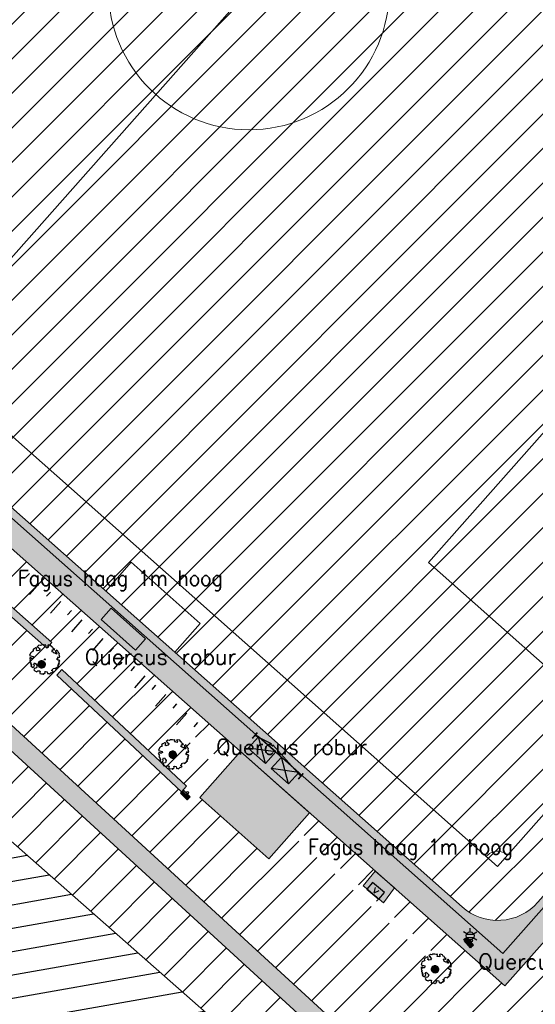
# Model space of a CAD drawing. Header units: metres. Extents: x 102852 to 106916, y 385458 to 392749.
# Tile 33 of 59: x 104902 to 104936, y 388118 to 388182. Entities that reach past the tile are written whole.
import ezdxf
from ezdxf.enums import TextEntityAlignment as Align

# ---------------------------------------------------------------- set-up
doc = ezdxf.new("R2010")
doc.units = ezdxf.units.M
for name, color, linetype, lineweight in [('0-GRAS OM SPORTVELDEN', 2, 'Continuous', 30), ('0-GRAS SPORTVELDEN', 3, 'Continuous', 30), ('0-KUNSTGRAS SPORTVELDEN', 152, 'Continuous', 30), ('0-VERHARDING', 5, 'Continuous', 30), ('07_SPORT_VOETBAL_BELIJNING', 2, 'Continuous', 15), ('_alg-maatvoering', 7, 'Continuous', 0), ('B-WE-GR-BOOM-S', 90, 'Continuous', 30), ('B-WE-GR-STRUIK-G', 90, 'Continuous', 13), ('B-WE-IE-GEBOUW-G', 10, 'Continuous', 0), ('B-WE-IE-MEUBILAIR_WEGMEUBILAIR-S', 7, 'Continuous', 30), ('B-WE-IE-OV-LICHTMAST-S', 40, 'Continuous', 30), ('B-WE-KL-DATA_CAI_KAST-S', 90, 'Continuous', 30), ('B-WE-VH-KANTVERHARDING-G', 60, 'Continuous', 13), ('B-WE-VW-MARKERING_LANGS_STREEP_DOORGETROKKEN-G', 7, 'Continuous', 13), ('Bomen', 84, 'Continuous', 0), ('Boomsoort', 10, 'Continuous', 0)]:
    doc.layers.add(name, color=color, linetype=linetype, lineweight=lineweight)
for name, color, linetype in [('03_INR_TALUD', 1, 'Continuous'), ('05_TERINR_ONDERHOUDSPOORT', 4, 'Continuous'), ('05_TERINR_WALK_OFF_MAT', 3, 'Continuous')]:
    doc.layers.add(name, color=color, linetype=linetype)
doc.layers.add('X-XX-AL-HULPLIJN-G', color=2, linetype='Continuous', lineweight=18, plot=False)
doc.styles.add('NLCS-ISO', font='NLCS-ISO.ttf')
doc.styles.add('NLCS-ISO-M200-T25', font='NLCS-ISO.ttf', dxfattribs={"height": 0.5})
doc.styles.add('Style-STANDARD', font='STANDARD.shx')
doc.styles.add('Style-txt', font='txt.shx')
pattern_1 = [(45, (0, 0), (-1.122532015, 1.122532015), [])]

# ---------------------------------------------------------------- blocks, each defined once
blk = doc.blocks.new('SGR-BOOM_06_10')
at = {"linetype": 'Continuous', "flags": 128}
blk.add_lwpolyline([(2.7, 3.52), (2.53, 3.94), (2.2, 4.06), (1.94, 4.52), (1.27, 4.69), (0.86, 4.52), (1.11, 4.27), (1.06, 3.81), (0.23, 3.98), (0.35, 4.32), (0.18, 4.69), (-0.15, 4.61), (-0.49, 4.69), (-1.15, 4.65), (-1.49, 4.48), (-1.95, 4.57), (-2.54, 4.11), (-2.12, 3.9), (-1.99, 3.64), (-1.58, 3.44), (-1.99, 2.89), (-2.54, 2.77), (-2.92, 3.1), (-2.62, 3.22), (-2.87, 3.86), (-3.63, 3.43), (-4, 3.02), (-3.79, 2.85), (-4, 2.51), (-4.42, 2.35), (-4.72, 2.05), (-5.01, 1.21), (-3.88, 0.92), (-3.71, 0.54), (-4, 0.29), (-4.51, 0.29), (-4.6, 0.56), (-5.09, 0.38), (-4.76, -0.17), (-4.93, -0.38), (-4.72, -0.54), (-4.88, -1.01), (-4.53, -1.18), (-4.72, -1.55), (-4.42, -1.59), (-4.29, -1.71), (-4.62, -2.11), (-3.92, -2.68), (-3.67, -2.43), (-3.46, -1.97), (-3.63, -1.76), (-3.42, -1.17), (-3.12, -1.34), (-2.79, -1.76), (-2.5, -2.01), (-2.79, -2.81), (-3.42, -2.93), (-3.67, -3.39), (-3.33, -3.77), (-2.83, -3.9), (-2.77, -4.02), (-2.71, -4.15), (-2.33, -3.73), (-1.83, -3.73), (-1.57, -3.9), (-1.7, -4.27), (-1.7, -4.61), (-1.15, -4.74), (-0.61, -4.69), (-0.49, -4.94), (-0.23, -4.65), (0.1, -4.48), (-0.06, -4.01), (0.27, -3.9), (0.77, -4.02), (0.86, -4.61), (1.15, -4.57), (1.44, -4.74), (2.07, -4.23), (2.37, -4.36), (2.32, -4.15), (2.66, -3.98), (2.41, -3.73), (2.11, -3.64), (2.57, -3.23), (2.62, -2.98), (3.16, -2.85), (3.54, -3.06), (3.79, -2.81), (3.77, -2.63), (4.12, -2.63), (4.12, -2.39), (4.46, -2.26), (4.46, -2.05), (4.08, -2.05), (4.54, -1.59), (4.25, -1.42), (4.63, -1.55), (4.75, -1.26), (4.54, -0.92), (4.84, -0.46), (4.67, -0.25), (4.25, -0.25), (3.75, 0.08), (4.08, 0.29), (4.38, 0.84), (4.54, 0.59), (4.88, 0.71), (4.67, 1.43), (4.71, 1.89), (4.5, 1.97), (4.16, 2.64), (3.83, 3.01), (3.37, 2.6), (3.66, 2.43), (3.91, 1.8), (3.54, 1.72), (3.33, 2.14), (2.99, 2.05), (2.66, 2.31), (2.24, 2.51), (2.45, 2.68), (2.32, 2.93), (2.53, 3.18), (2.87, 3.06), (3.16, 3.23)], close=True, dxfattribs=at)
blk.add_circle((0, 0), 0.15)
at = {"style": 'NLCS-ISO-M200-T25'}
blk.add_attdef('TYPE', (0, 0), '', height=1.8, dxfattribs=at)
blk = doc.blocks.new('SIE-WEG_AFVALBAK_TYPE_02')
at = {"linetype": 'Continuous'}
for p, q in [((1.56, -0.35), (-1.56, -0.35)), ((-1.33, -0.76), (-1.56, -0.35)), ((-1.33, -0.99), (-1.56, -1.72)), ((1.56, -1.72), (-1.56, -1.72)), ((1.33, -0.76), (-1.33, -0.76)), ((-1.33, -0.99), (-1.33, -0.76)), ((1.33, -0.99), (-1.33, -0.99)), ((-1.18, -1.16), (-1.3, -1.55)), ((1.3, -1.55), (-1.3, -1.55)), ((1.18, -1.16), (-1.18, -1.16)), ((1.18, -1.16), (1.3, -1.55)), ((1.33, -0.76), (1.56, -0.35)), ((1.33, -0.99), (1.33, -0.76)), ((1.33, -0.99), (1.56, -1.72))]:
    blk.add_line(p, q, dxfattribs=at)
for p, q in [((-1.56, -0.35), (-1.56, -1.72)), ((1.56, -0.35), (1.56, -1.72))]:
    blk.add_line(p, q)
blk.add_circle((0, 0), 0.354, dxfattribs=at)
blk = doc.blocks.new('B-SIE-WEG_LICHTMAST-SO_7')
at = {"ltscale": 0.1}
for p, q in [((-1.1, 0.63), (-2.19, 1.27)), ((0, 1.27), (0, 2.53)), ((1.1, 0.63), (2.19, 1.27)), ((-1.1, -0.63), (-2.19, -1.27)), ((0, -1.27), (0, -2.53)), ((1.1, -0.63), (2.19, -1.27))]:
    blk.add_line(p, q, dxfattribs=at)
at = {"flags": 128}
for points in [[(-1.16, 0.5), (1.16, 0.5)], [(-1.16, -0.5), (1.16, -0.5)]]:
    blk.add_lwpolyline(points, dxfattribs=at)
at = {"ltscale": 0.1}
blk.add_circle((0, 0), 1.27, dxfattribs=at)
at = {"style": 'NLCS-ISO'}
blk.add_attdef('TYPE', text='', height=1.8, dxfattribs=at).set_placement((0, 2.53), align=Align.BOTTOM_CENTER)
blk = doc.blocks.new('SKL-DATA_TERREINKAST-SO_6')
for q in [(-0.82, 0.8), (0.82, 0.8)]:
    blk.add_line((0, -0.84), q)
blk.add_3dface([(2.52, 1.41), (-2.52, 1.41), (-2.52, -1.41), (2.52, -1.41)])
at = {"style": 'NLCS-ISO'}
blk.add_attdef('TYPE', text='', height=1.75, rotation=360, dxfattribs=at).set_placement((-0.17, 3.44), align=Align.MIDDLE_CENTER)
blk = doc.blocks.new('SKL-DATA_TERREINKAST-SO_6_1')
for q in [(-0.82, 0.8), (0.82, 0.8)]:
    blk.add_line((0, -0.84), q)
blk.add_3dface([(2.52, 1.41), (-2.52, 1.41), (-2.52, -1.41), (2.52, -1.41)])
at = {"style": 'NLCS-ISO'}
blk.add_attdef('TYPE', text='', height=1.75, rotation=360, dxfattribs=at).set_placement((-0.17, 3.44), align=Align.MIDDLE_CENTER)
blk = doc.blocks.new('MPOLYGON_314')
at = {"layer": 'Bomen', "flags": 128}
for points in [[(104903.678, 388140.315), (104903.673, 388140.266), (104904.173, 388140.266)], [(104903.673, 388140.266), (104903.678, 388140.217), (104904.168, 388140.217)], [(104903.673, 388140.266), (104904.173, 388140.266), (104904.168, 388140.217)], [(104903.692, 388140.362), (104903.678, 388140.315), (104904.168, 388140.315)], [(104903.678, 388140.315), (104904.168, 388140.315), (104904.173, 388140.266)], [(104903.678, 388140.217), (104903.692, 388140.17), (104904.154, 388140.17)], [(104903.678, 388140.217), (104904.168, 388140.217), (104904.154, 388140.17)], [(104903.715, 388140.405), (104903.692, 388140.362), (104904.154, 388140.362)], [(104903.692, 388140.362), (104904.154, 388140.362), (104904.168, 388140.315)], [(104903.692, 388140.17), (104903.715, 388140.127), (104904.131, 388140.127)], [(104903.692, 388140.17), (104904.154, 388140.17), (104904.131, 388140.127)], [(104903.746, 388140.443), (104903.715, 388140.405), (104904.131, 388140.405)], [(104903.715, 388140.405), (104904.131, 388140.405), (104904.154, 388140.362)], [(104903.784, 388140.474), (104903.746, 388140.443), (104904.1, 388140.443)], [(104903.746, 388140.443), (104904.1, 388140.443), (104904.131, 388140.405)], [(104903.827, 388140.497), (104903.784, 388140.474), (104904.062, 388140.474)], [(104903.784, 388140.474), (104904.062, 388140.474), (104904.1, 388140.443)], [(104903.874, 388140.511), (104903.827, 388140.497), (104904.019, 388140.497)], [(104903.827, 388140.497), (104904.019, 388140.497), (104904.062, 388140.474)], [(104903.923, 388140.516), (104903.874, 388140.511), (104903.972, 388140.511)], [(104903.874, 388140.511), (104903.972, 388140.511), (104904.019, 388140.497)], [(104903.715, 388140.127), (104903.746, 388140.089), (104904.1, 388140.089)], [(104903.715, 388140.127), (104904.131, 388140.127), (104904.1, 388140.089)], [(104903.746, 388140.089), (104903.784, 388140.058), (104904.062, 388140.058)], [(104903.746, 388140.089), (104904.1, 388140.089), (104904.062, 388140.058)], [(104903.784, 388140.058), (104903.827, 388140.035), (104904.019, 388140.035)], [(104903.784, 388140.058), (104904.062, 388140.058), (104904.019, 388140.035)], [(104903.827, 388140.035), (104903.874, 388140.021), (104903.972, 388140.021)], [(104903.827, 388140.035), (104904.019, 388140.035), (104903.972, 388140.021)], [(104903.874, 388140.021), (104903.972, 388140.021), (104903.923, 388140.016)]]:
    blk.add_lwpolyline(points, close=True, dxfattribs=at)
at = {"layer": 'Bomen', "color": 74, "true_color": 0x55aa00, "flags": 128}
for points in [[(104903.673, 388140.266), (104903.678, 388140.315)], [(104903.678, 388140.217), (104903.673, 388140.266)], [(104903.678, 388140.315), (104903.692, 388140.362)], [(104903.692, 388140.17), (104903.678, 388140.217)], [(104903.692, 388140.362), (104903.715, 388140.405)], [(104903.715, 388140.127), (104903.692, 388140.17)], [(104903.715, 388140.405), (104903.746, 388140.443)], [(104903.746, 388140.443), (104903.784, 388140.474)], [(104903.784, 388140.474), (104903.827, 388140.497)], [(104903.827, 388140.497), (104903.874, 388140.511)], [(104903.874, 388140.511), (104903.923, 388140.516)], [(104903.923, 388140.516), (104903.972, 388140.511)], [(104903.972, 388140.511), (104904.019, 388140.497)], [(104904.019, 388140.497), (104904.062, 388140.474)], [(104904.062, 388140.474), (104904.1, 388140.443)], [(104904.1, 388140.443), (104904.131, 388140.405)], [(104904.131, 388140.405), (104904.154, 388140.362)], [(104904.154, 388140.17), (104904.131, 388140.127)], [(104904.154, 388140.362), (104904.168, 388140.315)], [(104904.168, 388140.217), (104904.154, 388140.17)], [(104904.168, 388140.315), (104904.173, 388140.266)], [(104904.173, 388140.266), (104904.168, 388140.217)], [(104903.746, 388140.089), (104903.715, 388140.127)], [(104903.784, 388140.058), (104903.746, 388140.089)], [(104903.827, 388140.035), (104903.784, 388140.058)], [(104903.874, 388140.021), (104903.827, 388140.035)], [(104903.923, 388140.016), (104903.874, 388140.021)], [(104903.972, 388140.021), (104903.923, 388140.016)], [(104904.019, 388140.035), (104903.972, 388140.021)], [(104904.062, 388140.058), (104904.019, 388140.035)], [(104904.1, 388140.089), (104904.062, 388140.058)], [(104904.131, 388140.127), (104904.1, 388140.089)]]:
    blk.add_lwpolyline(points, dxfattribs=at)
at = {"layer": 'Bomen'}
for points in [[(104903.678, 388140.315), (104903.673, 388140.266), (104904.173, 388140.266)], [(104903.692, 388140.362), (104903.678, 388140.315), (104904.168, 388140.315)], [(104903.678, 388140.315), (104904.168, 388140.315), (104904.173, 388140.266)], [(104903.715, 388140.405), (104903.692, 388140.362), (104904.154, 388140.362)], [(104903.692, 388140.362), (104904.154, 388140.362), (104904.168, 388140.315)], [(104903.746, 388140.443), (104903.715, 388140.405), (104904.131, 388140.405)], [(104903.715, 388140.405), (104904.131, 388140.405), (104904.154, 388140.362)], [(104903.784, 388140.474), (104903.746, 388140.443), (104904.1, 388140.443)], [(104903.746, 388140.443), (104904.1, 388140.443), (104904.131, 388140.405)], [(104903.827, 388140.497), (104903.784, 388140.474), (104904.062, 388140.474)], [(104903.784, 388140.474), (104904.062, 388140.474), (104904.1, 388140.443)], [(104903.874, 388140.511), (104903.827, 388140.497), (104904.019, 388140.497)], [(104903.827, 388140.497), (104904.019, 388140.497), (104904.062, 388140.474)], [(104903.923, 388140.516), (104903.874, 388140.511), (104903.972, 388140.511)], [(104903.874, 388140.511), (104903.972, 388140.511), (104904.019, 388140.497)]]:
    blk.add_solid(points, dxfattribs=at)
at = {"layer": 'Bomen', "extrusion": (0, 0, -1)}
for points in [[(-104903.673, 388140.266), (-104903.678, 388140.217), (-104904.168, 388140.217)], [(-104903.673, 388140.266), (-104904.173, 388140.266), (-104904.168, 388140.217)], [(-104903.678, 388140.217), (-104903.692, 388140.17), (-104904.154, 388140.17)], [(-104903.678, 388140.217), (-104904.168, 388140.217), (-104904.154, 388140.17)], [(-104903.692, 388140.17), (-104903.715, 388140.127), (-104904.131, 388140.127)], [(-104903.692, 388140.17), (-104904.154, 388140.17), (-104904.131, 388140.127)], [(-104903.715, 388140.127), (-104903.746, 388140.089), (-104904.1, 388140.089)], [(-104903.715, 388140.127), (-104904.131, 388140.127), (-104904.1, 388140.089)], [(-104903.746, 388140.089), (-104903.784, 388140.058), (-104904.062, 388140.058)], [(-104903.746, 388140.089), (-104904.1, 388140.089), (-104904.062, 388140.058)], [(-104903.784, 388140.058), (-104903.827, 388140.035), (-104904.019, 388140.035)], [(-104903.784, 388140.058), (-104904.062, 388140.058), (-104904.019, 388140.035)], [(-104903.827, 388140.035), (-104903.874, 388140.021), (-104903.972, 388140.021)], [(-104903.827, 388140.035), (-104904.019, 388140.035), (-104903.972, 388140.021)], [(-104903.874, 388140.021), (-104903.972, 388140.021), (-104903.923, 388140.016)]]:
    blk.add_solid(points, dxfattribs=at)
blk = doc.blocks.new('MPOLYGON_315')
at = {"layer": 'Bomen', "flags": 128}
for points in [[(104912.224, 388134.446), (104912.219, 388134.397), (104912.719, 388134.397)], [(104912.219, 388134.397), (104912.224, 388134.348), (104912.715, 388134.348)], [(104912.219, 388134.397), (104912.719, 388134.397), (104912.715, 388134.348)], [(104912.238, 388134.493), (104912.224, 388134.446), (104912.715, 388134.446)], [(104912.224, 388134.446), (104912.715, 388134.446), (104912.719, 388134.397)], [(104912.261, 388134.536), (104912.238, 388134.493), (104912.7, 388134.493)], [(104912.238, 388134.493), (104912.7, 388134.493), (104912.715, 388134.446)], [(104912.293, 388134.574), (104912.261, 388134.536), (104912.677, 388134.536)], [(104912.261, 388134.536), (104912.677, 388134.536), (104912.7, 388134.493)], [(104912.33, 388134.605), (104912.293, 388134.574), (104912.646, 388134.574)], [(104912.293, 388134.574), (104912.646, 388134.574), (104912.677, 388134.536)], [(104912.374, 388134.628), (104912.33, 388134.605), (104912.608, 388134.605)], [(104912.33, 388134.605), (104912.608, 388134.605), (104912.646, 388134.574)], [(104912.421, 388134.642), (104912.374, 388134.628), (104912.565, 388134.628)], [(104912.374, 388134.628), (104912.565, 388134.628), (104912.608, 388134.605)], [(104912.469, 388134.647), (104912.421, 388134.642), (104912.518, 388134.642)], [(104912.421, 388134.642), (104912.518, 388134.642), (104912.565, 388134.628)], [(104912.224, 388134.348), (104912.238, 388134.301), (104912.7, 388134.301)], [(104912.224, 388134.348), (104912.715, 388134.348), (104912.7, 388134.301)], [(104912.238, 388134.301), (104912.261, 388134.258), (104912.677, 388134.258)], [(104912.238, 388134.301), (104912.7, 388134.301), (104912.677, 388134.258)], [(104912.261, 388134.258), (104912.293, 388134.22), (104912.646, 388134.22)], [(104912.261, 388134.258), (104912.677, 388134.258), (104912.646, 388134.22)], [(104912.293, 388134.22), (104912.33, 388134.189), (104912.608, 388134.189)], [(104912.293, 388134.22), (104912.646, 388134.22), (104912.608, 388134.189)], [(104912.33, 388134.189), (104912.374, 388134.166), (104912.565, 388134.166)], [(104912.33, 388134.189), (104912.608, 388134.189), (104912.565, 388134.166)], [(104912.374, 388134.166), (104912.421, 388134.152), (104912.518, 388134.152)], [(104912.374, 388134.166), (104912.565, 388134.166), (104912.518, 388134.152)], [(104912.421, 388134.152), (104912.518, 388134.152), (104912.469, 388134.147)]]:
    blk.add_lwpolyline(points, close=True, dxfattribs=at)
at = {"layer": 'Bomen', "color": 74, "true_color": 0x55aa00, "flags": 128}
for points in [[(104912.219, 388134.397), (104912.224, 388134.446)], [(104912.224, 388134.348), (104912.219, 388134.397)], [(104912.224, 388134.446), (104912.238, 388134.493)], [(104912.238, 388134.493), (104912.261, 388134.536)], [(104912.261, 388134.536), (104912.293, 388134.574)], [(104912.293, 388134.574), (104912.33, 388134.605)], [(104912.33, 388134.605), (104912.374, 388134.628)], [(104912.374, 388134.628), (104912.421, 388134.642)], [(104912.421, 388134.642), (104912.469, 388134.647)], [(104912.469, 388134.647), (104912.518, 388134.642)], [(104912.518, 388134.642), (104912.565, 388134.628)], [(104912.565, 388134.628), (104912.608, 388134.605)], [(104912.608, 388134.605), (104912.646, 388134.574)], [(104912.646, 388134.574), (104912.677, 388134.536)], [(104912.677, 388134.536), (104912.7, 388134.493)], [(104912.7, 388134.493), (104912.715, 388134.446)], [(104912.715, 388134.446), (104912.719, 388134.397)], [(104912.719, 388134.397), (104912.715, 388134.348)], [(104912.238, 388134.301), (104912.224, 388134.348)], [(104912.261, 388134.258), (104912.238, 388134.301)], [(104912.293, 388134.22), (104912.261, 388134.258)], [(104912.33, 388134.189), (104912.293, 388134.22)], [(104912.374, 388134.166), (104912.33, 388134.189)], [(104912.421, 388134.152), (104912.374, 388134.166)], [(104912.469, 388134.147), (104912.421, 388134.152)], [(104912.518, 388134.152), (104912.469, 388134.147)], [(104912.565, 388134.166), (104912.518, 388134.152)], [(104912.608, 388134.189), (104912.565, 388134.166)], [(104912.646, 388134.22), (104912.608, 388134.189)], [(104912.677, 388134.258), (104912.646, 388134.22)], [(104912.7, 388134.301), (104912.677, 388134.258)], [(104912.715, 388134.348), (104912.7, 388134.301)]]:
    blk.add_lwpolyline(points, dxfattribs=at)
at = {"layer": 'Bomen'}
for points in [[(104912.224, 388134.446), (104912.219, 388134.397), (104912.719, 388134.397)], [(104912.238, 388134.493), (104912.224, 388134.446), (104912.715, 388134.446)], [(104912.224, 388134.446), (104912.715, 388134.446), (104912.719, 388134.397)], [(104912.261, 388134.536), (104912.238, 388134.493), (104912.7, 388134.493)], [(104912.238, 388134.493), (104912.7, 388134.493), (104912.715, 388134.446)], [(104912.293, 388134.574), (104912.261, 388134.536), (104912.677, 388134.536)], [(104912.261, 388134.536), (104912.677, 388134.536), (104912.7, 388134.493)], [(104912.33, 388134.605), (104912.293, 388134.574), (104912.646, 388134.574)], [(104912.293, 388134.574), (104912.646, 388134.574), (104912.677, 388134.536)], [(104912.374, 388134.628), (104912.33, 388134.605), (104912.608, 388134.605)], [(104912.33, 388134.605), (104912.608, 388134.605), (104912.646, 388134.574)], [(104912.421, 388134.642), (104912.374, 388134.628), (104912.565, 388134.628)], [(104912.374, 388134.628), (104912.565, 388134.628), (104912.608, 388134.605)], [(104912.469, 388134.647), (104912.421, 388134.642), (104912.518, 388134.642)], [(104912.421, 388134.642), (104912.518, 388134.642), (104912.565, 388134.628)]]:
    blk.add_solid(points, dxfattribs=at)
at = {"layer": 'Bomen', "extrusion": (0, 0, -1)}
for points in [[(-104912.219, 388134.397), (-104912.224, 388134.348), (-104912.715, 388134.348)], [(-104912.219, 388134.397), (-104912.719, 388134.397), (-104912.715, 388134.348)], [(-104912.224, 388134.348), (-104912.238, 388134.301), (-104912.7, 388134.301)], [(-104912.224, 388134.348), (-104912.715, 388134.348), (-104912.7, 388134.301)], [(-104912.238, 388134.301), (-104912.261, 388134.258), (-104912.677, 388134.258)], [(-104912.238, 388134.301), (-104912.7, 388134.301), (-104912.677, 388134.258)], [(-104912.261, 388134.258), (-104912.293, 388134.22), (-104912.646, 388134.22)], [(-104912.261, 388134.258), (-104912.677, 388134.258), (-104912.646, 388134.22)], [(-104912.293, 388134.22), (-104912.33, 388134.189), (-104912.608, 388134.189)], [(-104912.293, 388134.22), (-104912.646, 388134.22), (-104912.608, 388134.189)], [(-104912.33, 388134.189), (-104912.374, 388134.166), (-104912.565, 388134.166)], [(-104912.33, 388134.189), (-104912.608, 388134.189), (-104912.565, 388134.166)], [(-104912.374, 388134.166), (-104912.421, 388134.152), (-104912.518, 388134.152)], [(-104912.374, 388134.166), (-104912.565, 388134.166), (-104912.518, 388134.152)], [(-104912.421, 388134.152), (-104912.518, 388134.152), (-104912.469, 388134.147)]]:
    blk.add_solid(points, dxfattribs=at)
blk = doc.blocks.new('MPOLYGON_316')
at = {"layer": 'Bomen', "flags": 128}
for points in [[(104929.309, 388120.474), (104929.304, 388120.425), (104929.804, 388120.425)], [(104929.304, 388120.425), (104929.309, 388120.376), (104929.799, 388120.376)], [(104929.304, 388120.425), (104929.804, 388120.425), (104929.799, 388120.376)], [(104929.323, 388120.52), (104929.309, 388120.474), (104929.799, 388120.474)], [(104929.309, 388120.474), (104929.799, 388120.474), (104929.804, 388120.425)], [(104929.309, 388120.376), (104929.323, 388120.329), (104929.785, 388120.329)], [(104929.309, 388120.376), (104929.799, 388120.376), (104929.785, 388120.329)], [(104929.346, 388120.564), (104929.323, 388120.52), (104929.785, 388120.52)], [(104929.323, 388120.52), (104929.785, 388120.52), (104929.799, 388120.474)], [(104929.323, 388120.329), (104929.346, 388120.286), (104929.762, 388120.286)], [(104929.323, 388120.329), (104929.785, 388120.329), (104929.762, 388120.286)], [(104929.377, 388120.602), (104929.346, 388120.564), (104929.762, 388120.564)], [(104929.346, 388120.564), (104929.762, 388120.564), (104929.785, 388120.52)], [(104929.415, 388120.633), (104929.377, 388120.602), (104929.731, 388120.602)], [(104929.377, 388120.602), (104929.731, 388120.602), (104929.762, 388120.564)], [(104929.458, 388120.656), (104929.415, 388120.633), (104929.693, 388120.633)], [(104929.415, 388120.633), (104929.693, 388120.633), (104929.731, 388120.602)], [(104929.505, 388120.67), (104929.458, 388120.656), (104929.649, 388120.656)], [(104929.458, 388120.656), (104929.649, 388120.656), (104929.693, 388120.633)], [(104929.554, 388120.675), (104929.505, 388120.67), (104929.603, 388120.67)], [(104929.505, 388120.67), (104929.603, 388120.67), (104929.649, 388120.656)], [(104929.346, 388120.286), (104929.377, 388120.248), (104929.731, 388120.248)], [(104929.346, 388120.286), (104929.762, 388120.286), (104929.731, 388120.248)], [(104929.377, 388120.248), (104929.415, 388120.217), (104929.693, 388120.217)], [(104929.377, 388120.248), (104929.731, 388120.248), (104929.693, 388120.217)], [(104929.415, 388120.217), (104929.458, 388120.194), (104929.649, 388120.194)], [(104929.415, 388120.217), (104929.693, 388120.217), (104929.649, 388120.194)], [(104929.458, 388120.194), (104929.505, 388120.18), (104929.603, 388120.18)], [(104929.458, 388120.194), (104929.649, 388120.194), (104929.603, 388120.18)], [(104929.505, 388120.18), (104929.603, 388120.18), (104929.554, 388120.175)]]:
    blk.add_lwpolyline(points, close=True, dxfattribs=at)
at = {"layer": 'Bomen', "color": 74, "true_color": 0x55aa00, "flags": 128}
for points in [[(104929.304, 388120.425), (104929.309, 388120.474)], [(104929.309, 388120.376), (104929.304, 388120.425)], [(104929.309, 388120.474), (104929.323, 388120.52)], [(104929.323, 388120.329), (104929.309, 388120.376)], [(104929.323, 388120.52), (104929.346, 388120.564)], [(104929.346, 388120.286), (104929.323, 388120.329)], [(104929.346, 388120.564), (104929.377, 388120.602)], [(104929.377, 388120.602), (104929.415, 388120.633)], [(104929.415, 388120.633), (104929.458, 388120.656)], [(104929.458, 388120.656), (104929.505, 388120.67)], [(104929.505, 388120.67), (104929.554, 388120.675)], [(104929.554, 388120.675), (104929.603, 388120.67)], [(104929.603, 388120.67), (104929.649, 388120.656)], [(104929.649, 388120.656), (104929.693, 388120.633)], [(104929.693, 388120.633), (104929.731, 388120.602)], [(104929.731, 388120.602), (104929.762, 388120.564)], [(104929.762, 388120.564), (104929.785, 388120.52)], [(104929.785, 388120.329), (104929.762, 388120.286)], [(104929.785, 388120.52), (104929.799, 388120.474)], [(104929.799, 388120.376), (104929.785, 388120.329)], [(104929.799, 388120.474), (104929.804, 388120.425)], [(104929.804, 388120.425), (104929.799, 388120.376)], [(104929.377, 388120.248), (104929.346, 388120.286)], [(104929.415, 388120.217), (104929.377, 388120.248)], [(104929.458, 388120.194), (104929.415, 388120.217)], [(104929.505, 388120.18), (104929.458, 388120.194)], [(104929.554, 388120.175), (104929.505, 388120.18)], [(104929.603, 388120.18), (104929.554, 388120.175)], [(104929.649, 388120.194), (104929.603, 388120.18)], [(104929.693, 388120.217), (104929.649, 388120.194)], [(104929.731, 388120.248), (104929.693, 388120.217)], [(104929.762, 388120.286), (104929.731, 388120.248)]]:
    blk.add_lwpolyline(points, dxfattribs=at)
at = {"layer": 'Bomen'}
for points in [[(104929.309, 388120.474), (104929.304, 388120.425), (104929.804, 388120.425)], [(104929.323, 388120.52), (104929.309, 388120.474), (104929.799, 388120.474)], [(104929.309, 388120.474), (104929.799, 388120.474), (104929.804, 388120.425)], [(104929.346, 388120.564), (104929.323, 388120.52), (104929.785, 388120.52)], [(104929.323, 388120.52), (104929.785, 388120.52), (104929.799, 388120.474)], [(104929.377, 388120.602), (104929.346, 388120.564), (104929.762, 388120.564)], [(104929.346, 388120.564), (104929.762, 388120.564), (104929.785, 388120.52)], [(104929.415, 388120.633), (104929.377, 388120.602), (104929.731, 388120.602)], [(104929.377, 388120.602), (104929.731, 388120.602), (104929.762, 388120.564)], [(104929.458, 388120.656), (104929.415, 388120.633), (104929.693, 388120.633)], [(104929.415, 388120.633), (104929.693, 388120.633), (104929.731, 388120.602)], [(104929.505, 388120.67), (104929.458, 388120.656), (104929.649, 388120.656)], [(104929.458, 388120.656), (104929.649, 388120.656), (104929.693, 388120.633)], [(104929.554, 388120.675), (104929.505, 388120.67), (104929.603, 388120.67)], [(104929.505, 388120.67), (104929.603, 388120.67), (104929.649, 388120.656)]]:
    blk.add_solid(points, dxfattribs=at)
at = {"layer": 'Bomen', "extrusion": (0, 0, -1)}
for points in [[(-104929.304, 388120.425), (-104929.309, 388120.376), (-104929.799, 388120.376)], [(-104929.304, 388120.425), (-104929.804, 388120.425), (-104929.799, 388120.376)], [(-104929.309, 388120.376), (-104929.323, 388120.329), (-104929.785, 388120.329)], [(-104929.309, 388120.376), (-104929.799, 388120.376), (-104929.785, 388120.329)], [(-104929.323, 388120.329), (-104929.346, 388120.286), (-104929.762, 388120.286)], [(-104929.323, 388120.329), (-104929.785, 388120.329), (-104929.762, 388120.286)], [(-104929.346, 388120.286), (-104929.377, 388120.248), (-104929.731, 388120.248)], [(-104929.346, 388120.286), (-104929.762, 388120.286), (-104929.731, 388120.248)], [(-104929.377, 388120.248), (-104929.415, 388120.217), (-104929.693, 388120.217)], [(-104929.377, 388120.248), (-104929.731, 388120.248), (-104929.693, 388120.217)], [(-104929.415, 388120.217), (-104929.458, 388120.194), (-104929.649, 388120.194)], [(-104929.415, 388120.217), (-104929.693, 388120.217), (-104929.649, 388120.194)], [(-104929.458, 388120.194), (-104929.505, 388120.18), (-104929.603, 388120.18)], [(-104929.458, 388120.194), (-104929.649, 388120.194), (-104929.603, 388120.18)], [(-104929.505, 388120.18), (-104929.603, 388120.18), (-104929.554, 388120.175)]]:
    blk.add_solid(points, dxfattribs=at)

msp = doc.modelspace()

# ---------------------------------------------------------------- hatches: boundary and pattern name
at = {"layer": '0-GRAS OM SPORTVELDEN', "ltscale": 0.2}
h = msp.add_hatch(dxfattribs=at)
h.set_pattern_fill('ANSI31', color=256, scale=0.1, pattern_type=2)
h.set_pattern_definition(pattern_1)
h.paths.add_polyline_path([(104851.94, 388181.447), (104851.214, 388179.951), (104887.975, 388148.582), (104889.02, 388149.856), (104889.183, 388149.698), (104901.649, 388138.791), (104900.565, 388137.591), (104931.466, 388109.231), (104936.47, 388115.084), (104940.757, 388119.84), (104946.753, 388126.657), (104945.639, 388127.639), (104956.194, 388139.72), (104955.286, 388140.515), (104955.286, 388140.515), (104953.929, 388141.718), (104937.747, 388123.455), (104934.1, 388119.338), (104926.901, 388125.717), (104926.902, 388125.719), (104926.187, 388124.74), (104925.068, 388125.712), (104924.877, 388125.863), (104925.655, 388126.813), (104925.659, 388126.817), (104921.376, 388130.612), (104920.488, 388129.611), (104929.661, 388121.307), (104929.325, 388120.937), (104920.157, 388129.236), (104918.723, 388127.618), (104914.233, 388131.597), (104915.708, 388133.263), (104913.074, 388135.648), (104913.41, 388136.018), (104916.04, 388133.637), (104916.885, 388134.591), (104916.885, 388134.591), (104896.944, 388152.26), (104896.156, 388151.396), (104893.933, 388153.557), (104894.667, 388154.278), (104865.241, 388180.35), (104865.241, 388180.35), (104859.936, 388174.363)])
h.paths.add_polyline_path([(104904.598, 388141.694), (104893.905, 388151.132), (104893.575, 388150.758), (104904.268, 388141.32)], flags=16)
h.paths.add_polyline_path([(104913.371, 388132.344), (104905.251, 388139.941), (104904.909, 388139.575), (104913.029, 388131.978)], flags=16)
h = msp.add_hatch(dxfattribs=at)
h.set_pattern_fill('ANSI31', color=256, scale=0.1, pattern_type=2)
h.set_pattern_definition(pattern_1)
h.paths.add_polyline_path([(104931.259, 388098.723), (104935.748, 388104.306), (104932.276, 388107.3), (104932.069, 388107.07), (104899.764, 388136.612), (104887.241, 388147.621), (104851.309, 388178.233), (104832.342, 388158.616), (104831.843, 388158.104), (104831.465, 388157.64), (104818.583, 388142.927), (104818.137, 388142.346), (104801.294, 388120.755), (104820.118, 388103.683), (104820.728, 388104.336), (104820.898, 388104.18), (104820.903, 388104.186), (104823.217, 388102.051), (104824.832, 388100.569), (104824.236, 388099.938), (104833.228, 388091.723), (104853.121, 388074.145), (104860.173, 388068.104), (104860.753, 388068.77), (104860.945, 388068.604), (104860.976, 388068.642), (104864.796, 388065.325), (104864.971, 388065.137), (104864.4, 388064.471), (104885.064, 388046.806), (104904.231, 388066.711), (104916.402, 388080.431), (104917.689, 388081.952), (104918.326, 388082.626), (104925.171, 388091.15)])
h.paths.add_polyline_path([(104806.075, 388121.001), (104806.819, 388120.336), (104845.325, 388086.549), (104884.168, 388052.437), (104884.811, 388051.88), (104885.4, 388052.565), (104890.793, 388058.687), (104894.195, 388062.567), (104901.478, 388070.823), (104905.206, 388074.986), (104913.735, 388084.735), (104921.046, 388093.028), (104924.381, 388096.816), (104930.475, 388103.675), (104930.435, 388103.69), (104929.758, 388104.285), (104891.006, 388138.374), (104852.304, 388172.559), (104851.659, 388173.104), (104851.125, 388172.472), (104845.725, 388166.308), (104842.248, 388162.329), (104835.038, 388154.084), (104822.848, 388140.165), (104815.55, 388131.844), (104812.07, 388127.846), (104806.675, 388121.69)], flags=16)
at = {"layer": '0-GRAS SPORTVELDEN'}
h = msp.add_hatch(dxfattribs=at)
h.set_pattern_fill('HATCH', color=256, scale=0.1, style=0, pattern_type=2)
h.set_pattern_definition([(10, (104869.0532, 388141.6563), (-0.260472, 1.477212), [])])
h.paths.add_polyline_path([(104812.07, 388127.846), (104806.675, 388121.69), (104806.819, 388120.336), (104845.325, 388086.549), (104884.168, 388052.437), (104885.4, 388052.565), (104890.793, 388058.687), (104894.195, 388062.567), (104901.478, 388070.823), (104905.206, 388074.986), (104913.735, 388084.735), (104921.046, 388093.028), (104924.381, 388096.816), (104930.475, 388103.675), (104929.758, 388104.285), (104891.006, 388138.374), (104852.304, 388172.559), (104851.125, 388172.472), (104845.725, 388166.308), (104842.248, 388162.329), (104835.038, 388154.084), (104822.848, 388140.165), (104815.55, 388131.844)])
at = {"layer": '0-KUNSTGRAS SPORTVELDEN'}
h = msp.add_hatch(dxfattribs=at)
h.set_pattern_fill('ANSI31', color=256, scale=0.5, style=0)
h.paths.add_polyline_path([(104898.608, 388243.643), (104856.165, 388195.741, 0.414214), (104856.463, 388190.8), (104931.31, 388124.483, 0.414214), (104936.25, 388124.781), (104978.694, 388172.683, 0.414214), (104978.395, 388177.624), (104903.548, 388243.941, 0.414214)])
at = {"layer": '0-VERHARDING', "ltscale": 0.2, "true_color": 0x939598}
h = msp.add_hatch(color=252, dxfattribs=at)
h.paths.add_polyline_path([(104984.501, 388176.222), (104951.943, 388205.07), (104933.98, 388220.986), (104902.918, 388248.508), (104902.17, 388249.171), (104853.095, 388193.784), (104851.769, 388192.287), (104932.603, 388120.665), (104934.1, 388119.338), (104982.512, 388173.976)])
edge = h.paths.add_edge_path(flags=16)
edge.add_arc((104976.074, 388175.004), 3.5, -41.54232, 48.45768, ccw=False)
edge.add_line((104978.694, 388172.683), (104936.25, 388124.781))
edge.add_arc((104933.631, 388127.102), 3.5, 228.45768, 318.45768, ccw=False)
edge.add_line((104931.31, 388124.483), (104856.463, 388190.8))
edge.add_arc((104858.784, 388193.42), 3.5, 138.45768, 228.45768, ccw=False)
edge.add_line((104856.165, 388195.741), (104898.608, 388243.643))
edge.add_arc((104901.227, 388241.322), 3.5, 48.45768, 138.45768, ccw=False)
edge.add_line((104903.548, 388243.941), (104978.395, 388177.624))
for points in [[(104931.466, 388109.231), (104900.565, 388137.591), (104900.248, 388137.861), (104894.433, 388143.106), (104888.387, 388148.233), (104887.975, 388148.582), (104851.214, 388179.951), (104851.309, 388178.233), (104887.241, 388147.621), (104899.764, 388136.612), (104932.069, 388107.07), (104931.466, 388109.231), (104891.41, 388145.669), (104888.387, 388148.233)], [(104931.466, 388109.231), (104900.565, 388137.591), (104900.248, 388137.861), (104894.433, 388143.106), (104888.387, 388148.233), (104887.975, 388148.582), (104851.214, 388179.951), (104851.309, 388178.233), (104887.241, 388147.621), (104899.764, 388136.612), (104932.069, 388107.07), (104931.466, 388109.231), (104893.537, 388142.086), (104899.764, 388136.612)], [(104932.069, 388107.07), (104899.764, 388136.612), (104887.241, 388147.621), (104851.309, 388178.233), (104851.214, 388179.951), (104887.975, 388148.582), (104888.387, 388148.233), (104894.433, 388143.106), (104900.248, 388137.861), (104900.565, 388137.591), (104931.466, 388109.231)], [(104921.376, 388130.612), (104916.885, 388134.591), (104914.233, 388131.597), (104918.723, 388127.618)]]:
    msp.add_hatch(color=252, dxfattribs=at).paths.add_polyline_path(points)
at = {"layer": '0-VERHARDING', "true_color": 0x136734}
for points in [[(104904.309, 388141.367), (104904.19, 388141.391), (104904.214, 388141.458), (104904.181, 388141.533), (104904.114, 388141.517), (104904.047, 388141.533), (104904.027, 388141.532), (104893.575, 388150.758), (104893.905, 388151.132), (104904.598, 388141.694), (104904.446, 388141.522), (104904.399, 388141.533), (104904.315, 388141.5), (104904.366, 388141.45), (104904.364, 388141.428)], [(104913.029, 388131.978), (104904.909, 388139.575), (104905.251, 388139.941), (104911.833, 388133.782), (104911.811, 388133.742), (104911.878, 388133.667), (104911.979, 388133.642), (104912.004, 388133.591), (104912.019, 388133.608), (104913.371, 388132.344)]]:
    msp.add_hatch(color=116, dxfattribs=at).paths.add_polyline_path(points)
at = {"layer": '0-VERHARDING', "ltscale": 0.2, "true_color": 0x939598, "extrusion": (0, 0, -1)}
h = msp.add_hatch(color=252, dxfattribs=at)
h.paths.add_polyline_path([(-104926.187, 388124.74), (-104926.902, 388125.719), (-104925.655, 388126.813), (-104924.877, 388125.863), (-104925.068, 388125.712)])
h.paths.add_polyline_path([(-104943.785, 388087.94), (-104944.036, 388087.989), (-104954.251, 388099.566), (-104957.525, 388103.309), (-104957.476, 388103.502), (-104956.437, 388104.404), (-104957.763, 388105.811), (-104952.765, 388109.382), (-104950.529, 388111.326), (-104948.943, 388112.726), (-104942.721, 388118.184), (-104940.757, 388119.84), (-104936.47, 388115.084), (-104931.466, 388109.231), (-104932.069, 388107.07), (-104932.276, 388107.3), (-104935.748, 388104.306), (-104931.259, 388098.723), (-104932.421, 388097.789), (-104942.395, 388109.899), (-104948.592, 388103.852), (-104938.777, 388092.503), (-104942.149, 388089.401)])

# ---------------------------------------------------------------- linework, layer by layer
at = {"layer": '03_INR_TALUD', "elevation": 26.589}
for points in [[(104903.128, 388146.19), (104902.883, 388145.914)], [(104903.812, 388145.584), (104903.13, 388144.814)], [(104904.496, 388144.977), (104904.252, 388144.702)], [(104905.181, 388144.371), (104904.499, 388143.601)], [(104905.865, 388143.765), (104905.621, 388143.489)], [(104906.549, 388143.158), (104905.867, 388142.389)], [(104907.234, 388142.552), (104906.989, 388142.276)], [(104907.918, 388141.946), (104907.236, 388141.176)], [(104908.602, 388141.339), (104908.358, 388141.064)], [(104909.287, 388140.733), (104908.605, 388139.963)], [(104909.971, 388140.127), (104909.727, 388139.851)], [(104910.655, 388139.52), (104909.973, 388138.751)], [(104911.34, 388138.914), (104911.095, 388138.638)], [(104912.024, 388138.308), (104911.342, 388137.538)], [(104912.708, 388137.701), (104912.464, 388137.425)], [(104913.393, 388137.095), (104912.71, 388136.325)], [(104914.077, 388136.489), (104913.832, 388136.213)]]:
    msp.add_lwpolyline(points, dxfattribs=at)
at = {"layer": '05_TERINR_ONDERHOUDSPOORT', "linetype": 'Continuous', "ltscale": 0.35, "elevation": 0}
for points, const_width in [([(104917.651, 388135.45), (104917.977, 388135.829)], 0.1), ([(104917.814, 388135.639), (104918.918, 388135.093)], 0.075), ([(104920.807, 388132.987), (104918.979, 388135.041)], 0.075), ([(104920.97, 388133.176), (104920.644, 388132.797)], 0.1)]:
    msp.add_lwpolyline(points, dxfattribs=dict(at, const_width=const_width))
at = {"layer": '05_TERINR_WALK_OFF_MAT', "elevation": 0, "flags": 128}
for points in [[(104917.948, 388134.315), (104918.509, 388133.818), (104919.172, 388134.566), (104918.049, 388135.561), (104917.386, 388134.812), (104917.948, 388134.315)], [(104918.509, 388133.818), (104918.049, 388135.561)], [(104919.172, 388134.566), (104917.386, 388134.812)], [(104919.447, 388132.987), (104920.008, 388132.489), (104920.672, 388133.238), (104919.549, 388134.232), (104918.886, 388133.484), (104919.447, 388132.987)], [(104920.008, 388132.489), (104919.549, 388134.232)], [(104920.672, 388133.238), (104918.886, 388133.484)]]:
    msp.add_lwpolyline(points, dxfattribs=at)
at = {"layer": '07_SPORT_VOETBAL_BELIJNING'}
msp.add_arc((104933.631, 388127.102, 0), 1, 48.45768, 138.45768, dxfattribs=at)
at = {"layer": 'B-WE-GR-STRUIK-G'}
for points in [[(104893.905, 388151.132), (104904.598, 388141.694), (104904.268, 388141.32), (104893.575, 388150.758)], [(104913.029, 388131.978), (104913.371, 388132.344), (104905.251, 388139.941), (104904.909, 388139.575)]]:
    msp.add_3dface(points, dxfattribs=at)
at = {"layer": 'B-WE-IE-GEBOUW-G', "elevation": 0, "flags": 128}
msp.add_lwpolyline([(104910.703, 388141.939), (104908.458, 388143.929), (104907.795, 388143.18), (104910.04, 388141.191)], close=True, dxfattribs=at)
at = {"layer": 'B-WE-VH-KANTVERHARDING-G', "elevation": 0, "flags": 128}
for points in [[(104851.769, 388192.287), (104934.1, 388119.338), (104937.747, 388123.455), (104984.501, 388176.222), (104980.385, 388179.869), (104902.17, 388249.171)], [(104916.885, 388134.591), (104921.376, 388130.612), (104918.723, 388127.618), (104914.233, 388131.597)]]:
    msp.add_lwpolyline(points, close=True, dxfattribs=at)
msp.add_lwpolyline([(104898.608, 388243.643), (104856.165, 388195.741, 0.414214), (104856.463, 388190.8), (104931.31, 388124.483, 0.414214), (104936.25, 388124.781), (104978.694, 388172.683, 0.414214), (104978.395, 388177.624), (104903.548, 388243.941, 0.414214)], format="xyb", close=True, dxfattribs=at)
at = {"layer": 'B-WE-VH-KANTVERHARDING-G', "flags": 128}
for points in [[(104831.057, 388088.925), (104830.749, 388089.255), (104832.308, 388090.944), (104799.613, 388120.671), (104817.083, 388142.934), (104817.463, 388143.444), (104818.076, 388144.171), (104830.276, 388158.165), (104830.837, 388158.815), (104831.556, 388159.56), (104851.214, 388179.951), (104887.975, 388148.582), (104894.433, 388143.106), (104900.589, 388137.554), (104931.466, 388109.231), (104936.47, 388115.084), (104940.757, 388119.84)], [(104832.342, 388158.616), (104851.309, 388178.233), (104887.241, 388147.621), (104893.66, 388142.179), (104899.764, 388136.612), (104932.069, 388107.07), (104932.276, 388107.3), (104935.748, 388104.306), (104925.171, 388091.15), (104918.326, 388082.626), (104917.689, 388081.952), (104916.402, 388080.431), (104904.231, 388066.711), (104885.064, 388046.806), (104864.4, 388064.471), (104864.971, 388065.137), (104860.753, 388068.77), (104860.173, 388068.104)], [(104925.068, 388125.712), (104924.877, 388125.863), (104925.655, 388126.813), (104926.902, 388125.719), (104926.187, 388124.74), (104925.068, 388125.712)]]:
    msp.add_lwpolyline(points, dxfattribs=at)
at = {"layer": 'B-WE-VW-MARKERING_LANGS_STREEP_DOORGETROKKEN-G', "elevation": 0, "flags": 128}
msp.add_lwpolyline([(104933.631, 388127.102), (104976.074, 388175.004), (104901.227, 388241.322), (104858.784, 388193.42)], close=True, dxfattribs=at)
for points in [[(104896.207, 388160.261), (104938.651, 388208.163)], [(104941.483, 388135.964), (104929.133, 388146.907), (104955.872, 388177.085), (104968.222, 388166.142)], [(104912.605, 388141.056), (104914.263, 388142.927), (104909.767, 388146.911), (104908.109, 388145.04)]]:
    msp.add_lwpolyline(points, dxfattribs=at)
at = {"layer": 'B-WE-VW-MARKERING_LANGS_STREEP_DOORGETROKKEN-G', "flags": 128}
msp.add_lwpolyline([(104842.248, 388162.329), (104845.725, 388166.308), (104845.725, 388166.308), (104851.125, 388172.472), (104851.659, 388173.104), (104852.304, 388172.559), (104891.006, 388138.374), (104929.758, 388104.285), (104930.435, 388103.69)], dxfattribs=at)
at = {"layer": 'B-WE-VW-MARKERING_LANGS_STREEP_DOORGETROKKEN-G'}
msp.add_circle((104917.429, 388184.212, 0), 9.15, dxfattribs=at)
at = {"layer": 'X-XX-AL-HULPLIJN-G', "elevation": 0}
msp.add_lwpolyline([(104933.972, 388121.456), (104981.72, 388175.345), (104900.886, 388246.968), (104853.138, 388193.079)], close=True, dxfattribs=at)

# ---------------------------------------------------------------- block references
at = {"layer": 'B-WE-GR-BOOM-S', "xscale": 0.2, "yscale": 0.2, "zscale": 0.2, "rotation": 360}
for p in [(104904.144, 388140.595), (104912.545, 388134.421), (104929.646, 388120.468)]:
    msp.add_blockref('SGR-BOOM_06_10', p, dxfattribs=at)
at = {"layer": 'B-WE-IE-MEUBILAIR_WEGMEUBILAIR-S', "xscale": 0.2, "yscale": 0.2, "zscale": 0.2}
for p, rotation in [((104913.43, 388131.915), 315.9560865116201), ((104931.919, 388122.285), 310.3784264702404)]:
    msp.add_blockref('SIE-WEG_AFVALBAK_TYPE_02', p, dxfattribs=dict(at, rotation=rotation))
at = {"layer": 'B-WE-IE-OV-LICHTMAST-S', "xscale": 0.2, "yscale": 0.2, "zscale": 0.2, "rotation": 360}
msp.add_blockref('B-SIE-WEG_LICHTMAST-SO_7', (104931.841, 388122.601), dxfattribs=at)
at = {"layer": 'B-WE-KL-DATA_CAI_KAST-S', "xscale": 0.2, "yscale": 0.2, "zscale": 0.2, "rotation": 320.3771911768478}
for name, p in [('SKL-DATA_TERREINKAST-SO_6', (104925.689, 388125.526)), ('SKL-DATA_TERREINKAST-SO_6_1', (104925.689, 388125.526, 0.134))]:
    msp.add_blockref(name, p, dxfattribs=at)
at = {"layer": 'Bomen', "rotation": 360}
for name in ['MPOLYGON_314', 'MPOLYGON_315', 'MPOLYGON_316']:
    msp.add_blockref(name, (0, 0, 0.134), dxfattribs=at)

# ---------------------------------------------------------------- texts
at = {"layer": '_alg-maatvoering', "style": 'Style-STANDARD'}
for p in [(104902.381, 388146.379), (104921.279, 388128.895)]:
    msp.add_text('Fagus haag 1m hoog', height=1, dxfattribs=at).set_placement(p, align=Align.TOP_LEFT)
at = {"layer": 'Boomsoort', "color": 7, "style": 'Style-txt'}
for p in [(104916.59, 388140.266, 0.134), (104925.136, 388134.397, 0.134), (104942.22, 388120.425, 0.134)]:
    msp.add_text('Quercus robur', height=1, dxfattribs=at).set_placement(p, align=Align.RIGHT)

doc.saveas('drawing.dxf')
